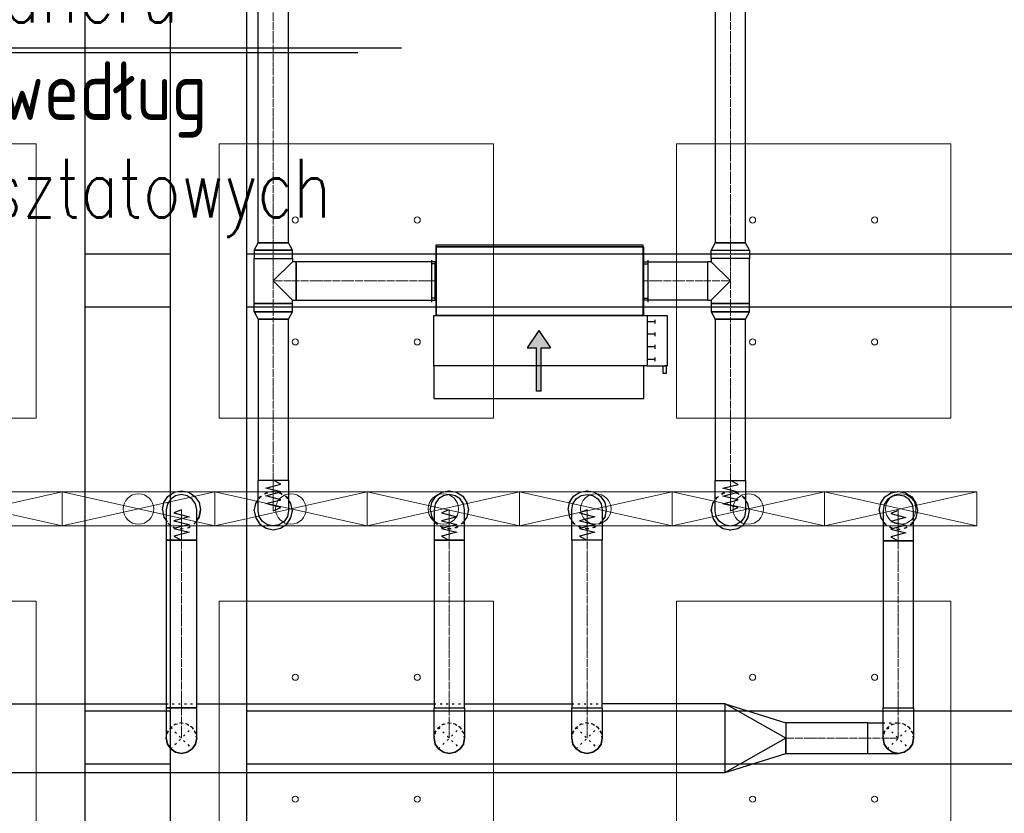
# Model space of a CAD drawing. Header units: centimetres. Extents: x -228435 to 46820, y -89367 to 152985.
# Tile 39 of 256: x -47247 to -40789, y 18007 to 23214. Entities that reach past the tile are written whole.
import ezdxf

# ---------------------------------------------------------------- set-up
doc = ezdxf.new("R2010")
doc.units = ezdxf.units.CM
doc.header["$LTSCALE"] = 50
for name, pattern in [('Balustrady$0$DASHED', [0.75, 0.5, -0.25]), ('CADVENT_CENTERLINE', [9.9, 7.4, -1, 0.5, -1]), ('CADVENT_HIDDEN', [0.8, 0.25, -0.55]), ('Kondygnacja  -0_5$0$HIDDEN', [9.525, 6.35, -3.175]), ('Kondygnacja  -0_5$0$HIDDEN2', [4.7625, 3.175, -1.5875]), ('Osie rzutów$0$DASHDOT2', [12.7, 6.35, -3.175, 0, -3.175])]:
    doc.linetypes.add(name, pattern=pattern)
doc.layers.get('0').update_dxf_attribs({"color": 8})
for name, color, linetype in [('01-103-Went PP_poziom-0_5$0$L_Nawiew', 250, 'Continuous'), ('bgde-nawiewDETAILS', 1, 'Continuous'), ('bgde-nawiewEXP', 250, 'Continuous'), ('bgde-nawiewHIDDEN', 250, 'Continuous'), ('bgde-wywiewSOL', 5, 'Continuous'), ('Kondygnacja  -0_5$0$ARCH_KONSTR_POWYŻEJ RZUTU', 8, 'Kondygnacja  -0_5$0$HIDDEN'), ('Kondygnacja  -0_5$0$ARCH_KONSTR_POWYŻEJ RZUTU_IST', 8, 'Kondygnacja  -0_5$0$HIDDEN2'), ('Osie rzutów$0$ARCH_INFO_OSIE_IST', 8, 'Osie rzutów$0$DASHDOT2'), ('Osie rzutów$0$ARCH_INFO_OSIE_OPISY_IST', 8, 'Continuous')]:
    doc.layers.add(name, color=color, linetype=linetype)
for name, color, linetype, lineweight in [('bgde-nawiewCEN', 7, 'Continuous', 13), ('bgde_nawiewnik', 11, 'Continuous', 5), ('SU Lampy kwadratowe  -05$0$ARCH_SUFITY_PODWIESZANE', 8, 'Continuous', 9)]:
    doc.layers.add(name, color=color, linetype=linetype, lineweight=lineweight)
doc.styles.add('ROMANS-50-CM', font='romans.shx', dxfattribs={"width": 0.8, "height": 10})

# ---------------------------------------------------------------- blocks, each defined once
blk = doc.blocks.new('Osie rzutów')
at = {"layer": 'Osie rzutów$0$ARCH_INFO_OSIE_IST', "ltscale": 10}
for p, q in [((7460, 12510), (7460, 4623.26)), ((4436.04, 6800), (15156.54, 6800))]:
    blk.add_line(p, q, dxfattribs=at)
blk = doc.blocks.new('SU Lampy kwadratowe  -05$0$moduł sufitu')
at = {"layer": 'SU Lampy kwadratowe  -05$0$ARCH_SUFITY_PODWIESZANE'}
for points in [[(60, -60), (240, -60), (240, -240), (60, -240)], [(360, -60), (540, -60), (540, -240), (360, -240)], [(60, -360), (240, -360), (240, -540), (60, -540)], [(360, -360), (540, -360), (540, -540), (360, -540)]]:
    blk.add_lwpolyline(points, close=True, dxfattribs=at)
for centre in [(110, -110), (190, -110), (410, -110), (490, -110), (110, -190), (190, -190), (410, -190), (490, -190), (110, -410), (190, -410), (410, -410), (490, -410), (110, -490), (190, -490), (410, -490), (490, -490)]:
    blk.add_circle(centre, 2, dxfattribs=at)
blk = doc.blocks.new('SU Lampy kwadratowe  -05')
at = {"layer": 'SU Lampy kwadratowe  -05$0$ARCH_SUFITY_PODWIESZANE'}
for p in [(6860, 6800), (7460, 6800)]:
    blk.add_blockref('SU Lampy kwadratowe  -05$0$moduł sufitu', p, dxfattribs=at)
blk = doc.blocks.new('Kondygnacja  -0_5$0$konstrukcja istniejąca -0.5')
at = {"layer": 'Kondygnacja  -0_5$0$ARCH_KONSTR_POWYŻEJ RZUTU_IST', "ltscale": 10}
blk.add_line((7432, 7375), (7432, 6225), dxfattribs=at)
for points in [[(7488, 7375), (7488, 6225)], [(7538, 7375), (7538, 6225)], [(7432, 6667.89), (7488, 6667.89)], [(7538, 6667.89), (8582, 6667.89)], [(7488, 6632.89), (7432, 6632.89)], [(8582, 6632.89), (7538, 6632.89)], [(7432, 6367.89), (7488, 6367.89)], [(7538, 6367.89), (8582, 6367.89)], [(7488, 6332.89), (7432, 6332.89)], [(8582, 6332.89), (7538, 6332.89)]]:
    blk.add_lwpolyline(points, dxfattribs=at)
blk = doc.blocks.new('A$C066D7839')
at = {"layer": 'bgde_nawiewnik'}
for p, q in [((-50, -11.15), (-50, 11.15)), ((-50, 11.15), (50, 11.15)), ((-50, -11.15), (50, 11.15)), ((50, -11.15), (-50, 11.15)), ((50, 11.15), (50, -11.15)), ((50, -11.15), (-50, -11.15))]:
    blk.add_line(p, q, dxfattribs=at)
blk.add_circle((0, 0), 10, dxfattribs=at)
blk = doc.blocks.new('A$C5B3E7367')
at = {"layer": '01-103-Went PP_poziom-0_5$0$L_Nawiew'}
h = blk.add_hatch(color=256, dxfattribs=at)
h.paths.add_polyline_path([(215, 704), (215, 674), (331.7, 674), (331.7, 612.1), (445.9, 689), (331.7, 765.9), (331.7, 704)])
h.paths.add_polyline_path([(48.3, 704), (48.3, 674), (215, 674), (215, 704)])
for p, q in [((215, 1525), (165, 1525)), ((165, 1525), (165, 1505)), ((165, 1505), (215, 1505)), ((215, 1400), (215, 1530)), ((545, 1530), (215, 1530)), ((215, 1530), (215, 1515)), ((545, 1400), (545, 1530)), ((243.8, 1452), (268.8, 1452)), ((256.2, 1452), (256.2, 1400)), ((326.2, 1452), (351.2, 1452)), ((338.8, 1452), (338.8, 1400)), ((408.8, 1452), (433.8, 1452)), ((421.2, 1452), (421.2, 1400)), ((491.2, 1452), (516.2, 1452)), ((503.8, 1452), (503.8, 1400)), ((0, 1378), (215, 1378)), ((0, 0), (0, 1378)), ((545, 1400), (215, 1400)), ((215, 1400), (215, 1378)), ((215, 1378), (215, 0)), ((545, 0), (545, 1400)), ((445.9, 689), (331.7, 765.9)), ((331.7, 704), (331.7, 765.9)), ((48.3, 704), (331.7, 704)), ((48.3, 704), (48.3, 674)), ((48.3, 674), (331.7, 674)), ((445.9, 689), (331.7, 612.1)), ((331.7, 612.1), (331.7, 674)), ((215, 0), (0, 0)), ((215, 0), (545, 0))]:
    blk.add_line(p, q, dxfattribs=at)
blk = doc.blocks.new('A$C53CA46B8')
at = {"layer": 'bgde-wywiewSOL'}
for p, q in [((200.4, 481.1), (-249.6, 481.1)), ((-249.6, 481.1), (-249.6, -878.9)), ((112.9, 511.1), (-162.1, 511.1)), ((-137.1, 481.1), (-137.1, 511.1)), ((87.9, 481.1), (87.9, 511.1)), ((200.4, 481.1), (200.4, -878.9)), ((200.4, -878.9), (-249.6, -878.9)), ((-137.1, -878.9), (-137.1, -908.9)), ((87.9, -878.9), (87.9, -908.9)), ((112.9, -908.9), (-162.1, -908.9))]:
    blk.add_line(p, q, dxfattribs=at)
at = {"layer": '01-103-Went PP_poziom-0_5$0$L_Nawiew'}
blk.add_blockref('A$C5B3E7367', (-794.6, -893.9), dxfattribs=at)

msp = doc.modelspace()

# ---------------------------------------------------------------- linework, layer by layer
msp.add_lwpolyline([(-51070.214, 21909.317), (-50448.237, 23028.974), (-44742.119, 23028.974)])
at = {"layer": 'bgde-nawiewCEN', "linetype": 'CADVENT_CENTERLINE', "ltscale": 0.06}
for p, q in [((-45583.864, 21751), (-45583.864, 25792.64)), ((-42585.602, 21751), (-42585.602, 25790.953)), ((-45583.864, 21648), (-45583.864, 21751)), ((-42585.602, 21648), (-42585.602, 21751)), ((-45583.864, 21648), (-45583.864, 21500)), ((-42585.602, 21648), (-42585.602, 21500)), ((-45583.864, 21500), (-45583.864, 21352)), ((-45433.864, 21500), (-45583.864, 21500)), ((-45433.864, 21500), (-44521.109, 21500)), ((-44517.109, 21500), (-44521.109, 21500)), ((-43157.109, 21500), (-43153.109, 21500)), ((-42735.602, 21500), (-43153.109, 21500)), ((-42735.602, 21500), (-42585.602, 21500)), ((-42585.602, 21500), (-42585.602, 21352)), ((-45583.864, 21352), (-45583.864, 21249)), ((-42585.602, 21352), (-42585.602, 21249)), ((-45583.864, 21249), (-45583.864, 20192.887)), ((-42585.602, 21249), (-42585.602, 20191.47)), ((-45583.864, 20192.887), (-45583.864, 20174.191)), ((-45583.864, 20174.191), (-45583.864, 20123.08)), ((-42585.602, 20191.47), (-42585.602, 20172.773)), ((-42585.602, 20172.773), (-42585.602, 20121.662)), ((-45583.864, 20123.08), (-45583.864, 20095.287)), ((-45583.864, 20095.287), (-45583.864, 20071.761)), ((-42585.602, 20121.662), (-42585.602, 20093.87)), ((-42585.602, 20093.87), (-42585.602, 20070.344)), ((-45583.864, 20071.761), (-45583.864, 20052.147)), ((-45583.864, 20052.147), (-45583.864, 20036.087)), ((-45583.864, 20036.087), (-45583.864, 20023.228)), ((-45583.864, 20023.228), (-45583.864, 20013.213)), ((-42585.602, 20070.344), (-42585.602, 20050.729)), ((-42585.602, 20050.729), (-42585.602, 20034.67)), ((-42585.602, 20034.67), (-42585.602, 20021.81)), ((-46186.383, 19998.328), (-46186.383, 19998.581)), ((-46186.383, 19998.581), (-46186.383, 19998.5)), ((-46186.383, 19997.321), (-46186.383, 19998.328)), ((-46186.383, 19995.227), (-46186.383, 19997.321)), ((-46186.383, 19991.693), (-46186.383, 19995.227)), ((-46186.383, 19986.363), (-46186.383, 19991.693)), ((-46186.383, 19978.884), (-46186.383, 19986.363)), ((-46186.383, 19968.901), (-46186.383, 19978.884)), ((-46186.383, 19956.059), (-46186.383, 19968.901)), ((-45583.864, 20013.213), (-45583.864, 20005.687)), ((-45583.864, 20005.687), (-45583.864, 20000.295)), ((-45583.864, 20000.295), (-45583.864, 19996.68)), ((-45583.864, 19996.68), (-45583.864, 19994.487)), ((-45583.864, 19994.487), (-45583.864, 19993.361)), ((-45583.864, 19993.361), (-45583.864, 19992.887)), ((-44429.544, 19998.444), (-44429.544, 19998.918)), ((-44429.544, 19997.319), (-44429.544, 19998.444)), ((-44429.544, 19995.128), (-44429.544, 19997.319)), ((-44429.544, 19991.517), (-44429.544, 19995.128)), ((-44429.544, 19986.129), (-44429.544, 19991.517)), ((-44429.544, 19978.609), (-44429.544, 19986.129)), ((-44429.544, 19968.603), (-44429.544, 19978.609)), ((-44429.544, 19955.755), (-44429.544, 19968.603)), ((-43525.627, 19998.631), (-43525.627, 19999.105)), ((-43525.627, 19997.505), (-43525.627, 19998.631)), ((-43525.627, 19995.313), (-43525.627, 19997.505)), ((-43525.627, 19991.698), (-43525.627, 19995.313)), ((-43525.627, 19986.305), (-43525.627, 19991.698)), ((-43525.627, 19978.78), (-43525.627, 19986.305)), ((-43525.627, 19968.765), (-43525.627, 19978.78)), ((-43525.627, 19955.905), (-43525.627, 19968.765)), ((-42585.602, 20021.81), (-42585.602, 20011.796)), ((-42585.602, 20011.796), (-42585.602, 20004.27)), ((-42585.602, 20004.27), (-42585.602, 19998.877)), ((-42585.602, 19998.877), (-42585.602, 19995.262)), ((-42585.602, 19995.262), (-42585.602, 19993.07)), ((-42585.602, 19993.07), (-42585.602, 19991.944)), ((-42585.602, 19991.944), (-42585.602, 19991.47)), ((-41484.07, 19994.251), (-41484.07, 19994.725)), ((-41484.07, 19993.125), (-41484.07, 19994.251)), ((-41484.07, 19990.932), (-41484.07, 19993.125)), ((-41484.07, 19987.317), (-41484.07, 19990.932)), ((-41484.07, 19981.925), (-41484.07, 19987.317)), ((-41484.07, 19974.399), (-41484.07, 19981.925)), ((-41484.07, 19964.384), (-41484.07, 19974.399)), ((-41484.07, 19951.525), (-41484.07, 19964.384)), ((-46186.383, 19940.005), (-46186.383, 19956.059)), ((-46186.383, 19920.383), (-46186.383, 19940.005)), ((-46186.383, 19896.839), (-46186.383, 19920.383)), ((-46186.383, 19869.018), (-46186.383, 19896.839)), ((-44429.544, 19939.71), (-44429.544, 19955.755)), ((-44429.544, 19920.112), (-44429.544, 19939.71)), ((-44429.544, 19896.606), (-44429.544, 19920.112)), ((-44429.544, 19868.837), (-44429.544, 19896.606)), ((-43525.627, 19939.846), (-43525.627, 19955.905)), ((-43525.627, 19920.231), (-43525.627, 19939.846)), ((-43525.627, 19896.705), (-43525.627, 19920.231)), ((-43525.627, 19868.913), (-43525.627, 19896.705)), ((-41484.07, 19935.465), (-41484.07, 19951.525)), ((-41484.07, 19915.851), (-41484.07, 19935.465)), ((-41484.07, 19892.325), (-41484.07, 19915.851)), ((-46186.383, 19817.85), (-46186.383, 19869.018)), ((-44429.544, 19817.77), (-44429.544, 19868.837)), ((-43525.627, 19817.802), (-43525.627, 19868.913)), ((-41484.07, 19864.532), (-41484.07, 19892.325)), ((-41484.07, 19813.421), (-41484.07, 19864.532)), ((-46186.383, 19799.131), (-46186.383, 19817.85)), ((-46186.383, 18700), (-46186.383, 19799.131)), ((-44429.544, 19799.09), (-44429.544, 19817.77)), ((-44429.544, 18700), (-44429.544, 19799.09)), ((-43525.627, 19799.105), (-43525.627, 19817.802)), ((-43525.627, 18700), (-43525.627, 19799.105)), ((-41484.07, 19794.725), (-41484.07, 19813.421)), ((-41484.07, 18700), (-41484.07, 19794.725)), ((-46186.383, 18500), (-46186.383, 18700)), ((-44429.544, 18700), (-44429.544, 18500)), ((-43525.627, 18700), (-43525.627, 18500)), ((-41484.07, 18700), (-41484.07, 18500)), ((-42220.939, 18500), (-41684.07, 18500)), ((-41684.07, 18500), (-41484.07, 18500))]:
    msp.add_line(p, q, dxfattribs=at)
at = {"layer": 'bgde-nawiewDETAILS', "linetype": 'CADVENT_HIDDEN'}
for p, q in [((-46257.094, 18429.289), (-46115.673, 18570.711)), ((-46257.094, 18570.711), (-46115.673, 18429.289)), ((-44500.254, 18429.289), (-44358.833, 18570.711)), ((-44500.254, 18570.711), (-44358.833, 18429.289)), ((-43596.337, 18429.289), (-43454.916, 18570.711)), ((-43596.337, 18570.711), (-43454.916, 18429.289)), ((-41554.781, 18429.289), (-41413.36, 18570.711)), ((-41554.781, 18570.711), (-41413.36, 18429.289))]:
    msp.add_line(p, q, dxfattribs=at)
at = {"layer": 'bgde-nawiewEXP', "linetype": 'Continuous'}
for points in [[(-45708.864, 21702.843), (-45458.864, 21702.843), (-45483.864, 21751), (-45483.864, 21751), (-45683.864, 21751), (-45683.864, 25603.234)], [(-45708.864, 21702.843), (-45683.864, 21751), (-45483.864, 21751), (-45483.864, 25603.234)], [(-42685.602, 25603.234), (-42685.602, 21751), (-42485.602, 21751), (-42485.602, 25603.234)], [(-45708.864, 21297.157), (-45458.864, 21297.157), (-45458.864, 21352), (-45708.864, 21352), (-45708.864, 21648), (-45458.864, 21648), (-45458.864, 21625), (-45583.864, 21500), (-45458.864, 21375), (-45433.864, 21375), (-45433.864, 21625), (-45458.864, 21625)], [(-44521.109, 21375), (-44521.109, 21625), (-44517.109, 21625)], [(-43157.109, 21375), (-43153.109, 21375), (-43153.109, 21625), (-43157.109, 21625)], [(-42710.602, 21375), (-42585.602, 21500), (-42710.602, 21625)], [(-45708.864, 21297.157), (-45708.864, 21352), (-45458.864, 21352), (-45458.864, 21375)], [(-44521.109, 21375), (-44517.109, 21375)], [(-46311.383, 19998.383), (-46311.383, 19998.5), (-46301.868, 20046.336), (-46274.772, 20086.889), (-46234.219, 20113.985), (-46186.383, 20123.5), (-46138.548, 20113.985), (-46097.995, 20086.889), (-46070.898, 20046.336), (-46061.383, 19998.5), (-46070.898, 19950.665), (-46086.383, 19927.49)], [(-44554.544, 19998.918), (-44545.029, 20046.753), (-44517.932, 20087.306), (-44477.379, 20114.403), (-44429.544, 20123.918), (-44381.708, 20114.403), (-44341.155, 20087.306), (-44314.059, 20046.753), (-44304.544, 19998.918), (-44314.059, 19951.082), (-44329.544, 19927.907)], [(-43650.627, 19999.105), (-43641.112, 20046.941), (-43614.015, 20087.494), (-43573.462, 20114.59), (-43525.627, 20124.105), (-43477.791, 20114.59), (-43437.238, 20087.494), (-43410.142, 20046.941), (-43400.627, 19999.105), (-43410.142, 19951.27), (-43425.627, 19928.095)], [(-41609.07, 19994.725), (-41599.555, 20042.56), (-41572.459, 20083.113), (-41531.906, 20110.21), (-41484.07, 20119.725), (-41436.235, 20110.21), (-41395.682, 20083.113), (-41368.585, 20042.56), (-41359.07, 19994.725), (-41368.585, 19946.889), (-41384.07, 19923.714)], [(-45708.864, 19992.887), (-45699.349, 19945.052), (-45672.253, 19904.499), (-45631.7, 19877.402), (-45583.864, 19867.887), (-45536.029, 19877.402), (-45495.476, 19904.499), (-45468.38, 19945.052), (-45458.864, 19992.887), (-45468.38, 20040.723), (-45483.864, 20063.898)], [(-45708.864, 19992.887), (-45699.349, 20040.723), (-45683.864, 20063.898)], [(-42710.602, 19991.47), (-42701.087, 19943.634), (-42673.99, 19903.081), (-42633.437, 19875.985), (-42585.602, 19866.47), (-42537.766, 19875.985), (-42497.213, 19903.081), (-42470.117, 19943.634), (-42460.602, 19991.47), (-42470.117, 20039.305), (-42485.602, 20062.48)], [(-42710.602, 19991.47), (-42701.087, 20039.305), (-42685.602, 20062.48)], [(-46311.383, 19998.5), (-46301.868, 19950.665), (-46286.383, 19927.49)], [(-46311.383, 19998.383), (-46301.868, 19950.548), (-46286.383, 19927.373)], [(-46086.383, 19927.373), (-46070.898, 19950.548), (-46061.383, 19998.383), (-46061.383, 19998.5)], [(-44554.544, 19998.918), (-44545.029, 19951.082), (-44529.544, 19927.907)], [(-43650.627, 19999.105), (-43641.112, 19951.27), (-43625.627, 19928.095)], [(-41609.07, 19994.725), (-41599.555, 19946.889), (-41584.07, 19923.714)], [(-51993.028, 18700), (-51793.028, 18725), (-51793.028, 18275), (-42620.939, 18275), (-42620.939, 18725), (-42220.939, 18600), (-42220.939, 18500), (-42620.939, 18725), (-43425.627, 18725)], [(-48479.165, 18725), (-46286.383, 18725)], [(-46086.383, 18725), (-44529.544, 18725)], [(-44329.544, 18725), (-43625.627, 18725)], [(-42620.939, 18275), (-42620.939, 18725)], [(-41684.07, 18400), (-41484.07, 18400), (-41522.339, 18407.612), (-41554.781, 18429.289), (-41576.458, 18461.732), (-41584.07, 18500), (-41576.458, 18461.732), (-41554.781, 18429.289), (-41522.339, 18407.612), (-41484.07, 18400), (-41445.802, 18407.612), (-41413.36, 18429.289), (-41391.682, 18461.732), (-41384.07, 18500), (-41391.682, 18461.732), (-41413.36, 18429.289), (-41445.802, 18407.612), (-41484.07, 18400), (-41522.339, 18407.612), (-41554.781, 18429.289), (-41576.458, 18461.732), (-41584.07, 18500), (-41584.07, 18700), (-41384.07, 18700), (-41384.07, 18500), (-41391.682, 18461.732), (-41413.36, 18429.289), (-41445.802, 18407.612), (-41484.07, 18400)], [(-41684.07, 18400), (-41684.07, 18600), (-41584.07, 18600)]]:
    msp.add_lwpolyline(points, dxfattribs=at)
for points in [[(-45708.864, 21648), (-45458.864, 21648), (-45458.864, 21702.843), (-45708.864, 21702.843)], [(-44517.109, 21725), (-43157.109, 21725), (-43157.109, 21735), (-44517.109, 21735)], [(-44517.109, 21275), (-43157.109, 21275), (-43157.109, 21725), (-44517.109, 21725)], [(-42735.602, 21375), (-42710.602, 21375), (-42710.602, 21297.157), (-42460.602, 21297.157), (-42460.602, 21352), (-42710.602, 21352), (-42710.602, 21352), (-42460.602, 21352), (-42460.602, 21648), (-42710.602, 21648), (-42710.602, 21702.843), (-42460.602, 21702.843), (-42460.602, 21648), (-42710.602, 21648), (-42710.602, 21625), (-42735.602, 21625), (-42735.602, 21384.515)], [(-42710.602, 21702.843), (-42460.602, 21702.843), (-42485.602, 21751), (-42685.602, 21751)], [(-45433.864, 21375), (-44521.109, 21375), (-44521.109, 21625), (-45433.864, 21625), (-45433.864, 21384.515)], [(-43153.109, 21375), (-43153.109, 21625), (-42735.602, 21625), (-42735.602, 21375)], [(-45708.864, 21297.157), (-45683.864, 21249), (-45683.864, 20192.887), (-45483.864, 20192.887), (-45483.864, 21249), (-45683.864, 21249), (-45683.864, 21249), (-45483.864, 21249), (-45458.864, 21297.157), (-45699.349, 21297.157)], [(-42710.602, 21297.157), (-42685.602, 21249), (-42485.602, 21249), (-42460.602, 21297.157), (-42701.087, 21297.157)], [(-42685.602, 20191.47), (-42485.602, 20191.47), (-42485.602, 21249), (-42685.602, 21249)], [(-45683.864, 20005.687), (-45683.864, 20192.887), (-45483.864, 20192.887), (-45483.864, 19992.887), (-45491.476, 19954.619), (-45513.154, 19922.177), (-45545.596, 19900.499), (-45583.864, 19892.887), (-45622.133, 19900.499), (-45654.575, 19922.177), (-45676.252, 19954.619), (-45683.864, 19992.887), (-45683.864, 20000.295)], [(-42685.602, 19991.47), (-42685.602, 20191.47), (-42485.602, 20191.47), (-42485.602, 19991.47), (-42493.214, 19953.201), (-42514.891, 19920.759), (-42547.333, 19899.082), (-42585.602, 19891.47), (-42623.87, 19899.082), (-42656.312, 19920.759), (-42677.99, 19953.201)], [(-46286.383, 19799.131), (-46086.383, 19799.131), (-46086.383, 19998.581), (-46093.995, 20036.85), (-46115.673, 20069.292), (-46148.115, 20090.969), (-46186.383, 20098.581), (-46224.652, 20090.969), (-46257.094, 20069.292), (-46278.771, 20036.85), (-46286.383, 19998.581), (-46286.383, 19817.85)], [(-44529.544, 19995.128), (-44529.544, 19799.09), (-44329.544, 19799.09), (-44329.544, 19998.918), (-44337.156, 20037.186), (-44358.833, 20069.628), (-44391.275, 20091.306), (-44429.544, 20098.918), (-44467.812, 20091.306), (-44500.254, 20069.628), (-44521.932, 20037.186), (-44529.544, 19998.918), (-44529.544, 19997.319)], [(-43625.627, 18500), (-43625.627, 18700), (-43425.627, 18700), (-43425.627, 19799.105), (-43625.627, 19799.105), (-43625.627, 19999.105), (-43618.015, 20037.374), (-43596.337, 20069.816), (-43563.895, 20091.493), (-43525.627, 20099.105), (-43487.358, 20091.493), (-43454.916, 20069.816), (-43433.239, 20037.374), (-43425.627, 19999.105), (-43425.627, 19799.105), (-43625.627, 19799.105), (-43625.627, 18700), (-43425.627, 18700), (-43425.627, 18500), (-43433.239, 18461.732), (-43454.916, 18429.289), (-43487.358, 18407.612), (-43525.627, 18400), (-43563.895, 18407.612), (-43596.337, 18429.289), (-43618.015, 18461.732)], [(-41584.07, 19794.725), (-41384.07, 19794.725), (-41384.07, 19994.725), (-41391.682, 20032.993), (-41413.36, 20065.435), (-41445.802, 20087.113), (-41484.07, 20094.725), (-41522.339, 20087.113), (-41554.781, 20065.435), (-41576.458, 20032.993), (-41584.07, 19994.725), (-41584.07, 19813.421)], [(-46286.383, 18700), (-46086.383, 18700), (-46086.383, 19799.131), (-46286.383, 19799.131)], [(-44529.544, 18700), (-44329.544, 18700), (-44329.544, 19799.09), (-44529.544, 19799.09)], [(-41584.07, 18700), (-41384.07, 18700), (-41384.07, 19794.725), (-41584.07, 19794.725)], [(-46286.383, 18500), (-46278.771, 18461.732), (-46257.094, 18429.289), (-46224.652, 18407.612), (-46186.383, 18400), (-46148.115, 18407.612), (-46115.673, 18429.289), (-46093.995, 18461.732), (-46086.383, 18500), (-46086.383, 18700), (-46286.383, 18700), (-46286.383, 18503.843)], [(-44529.544, 18500), (-44529.544, 18700), (-44329.544, 18700), (-44329.544, 18500), (-44337.156, 18461.732), (-44358.833, 18429.289), (-44391.275, 18407.612), (-44429.544, 18400), (-44467.812, 18407.612), (-44500.254, 18429.289), (-44521.932, 18461.732)], [(-42220.938, 18429.289), (-42220.938, 18400), (-41684.07, 18400), (-41684.07, 18600), (-42220.938, 18600), (-42220.938, 18461.732)], [(-46286.383, 18500), (-46278.771, 18461.732), (-46257.094, 18429.289), (-46224.652, 18407.612), (-46186.383, 18400), (-46148.115, 18407.612), (-46115.673, 18429.289), (-46093.995, 18461.732), (-46086.383, 18500), (-46093.995, 18461.732), (-46115.673, 18429.289), (-46148.115, 18407.612), (-46186.383, 18400), (-46224.652, 18407.612), (-46257.094, 18429.289), (-46278.771, 18461.732)], [(-44529.544, 18500), (-44521.932, 18461.732), (-44500.254, 18429.289), (-44467.812, 18407.612), (-44429.544, 18400), (-44391.275, 18407.612), (-44358.833, 18429.289), (-44337.156, 18461.732), (-44329.544, 18500), (-44337.156, 18461.732), (-44358.833, 18429.289), (-44391.275, 18407.612), (-44429.544, 18400), (-44467.812, 18407.612), (-44500.254, 18429.289), (-44521.932, 18461.732)], [(-43625.627, 18500), (-43618.015, 18461.732), (-43596.337, 18429.289), (-43563.895, 18407.612), (-43525.627, 18400), (-43487.358, 18407.612), (-43454.916, 18429.289), (-43433.239, 18461.732), (-43425.627, 18500), (-43433.239, 18461.732), (-43454.916, 18429.289), (-43487.358, 18407.612), (-43525.627, 18400), (-43563.895, 18407.612), (-43596.337, 18429.289), (-43618.015, 18461.732)], [(-42620.939, 18275), (-42220.939, 18400), (-42220.939, 18500)]]:
    msp.add_lwpolyline(points, close=True, dxfattribs=at)
at = {"layer": 'bgde-nawiewEXP'}
for points in [[(-45583.864, 19992.887), (-45533.864, 20014.185), (-45633.864, 20039.547), (-45533.864, 20064.767), (-45633.864, 20090.052), (-45533.864, 20115.587), (-45633.864, 20140.946), (-45533.864, 20166.405), (-45583.864, 20192.887)], [(-42585.602, 19991.47), (-42535.602, 20012.767), (-42635.602, 20038.129), (-42535.602, 20063.349), (-42635.602, 20088.634), (-42535.602, 20114.169), (-42635.602, 20139.529), (-42535.602, 20164.987), (-42585.602, 20191.47)], [(-46186.383, 19998.5), (-46236.383, 19977.713), (-46136.383, 19952.35), (-46236.383, 19927.127), (-46136.383, 19901.85), (-46236.383, 19876.331), (-46136.383, 19850.997), (-46236.383, 19825.572), (-46186.383, 19799.131)], [(-44429.544, 19998.918), (-44479.544, 19977.638), (-44379.544, 19952.298), (-44479.544, 19927.1), (-44379.544, 19901.837), (-44479.544, 19876.324), (-44379.544, 19850.986), (-44479.544, 19825.55), (-44429.544, 19799.09)], [(-43525.627, 19999.105), (-43575.627, 19977.808), (-43475.627, 19952.446), (-43575.627, 19927.226), (-43475.627, 19901.941), (-43575.627, 19876.406), (-43475.627, 19851.046), (-43575.627, 19825.588), (-43525.627, 19799.105)], [(-41484.07, 19994.725), (-41534.07, 19973.427), (-41434.07, 19948.065), (-41534.07, 19922.845), (-41434.07, 19897.56), (-41534.07, 19872.025), (-41434.07, 19846.666), (-41534.07, 19821.207), (-41484.07, 19794.725)]]:
    msp.add_lwpolyline(points, dxfattribs=at)
at = {"layer": 'bgde-nawiewHIDDEN', "linetype": 'CADVENT_HIDDEN'}
for points in [[(-44517.109, 21375), (-44517.109, 21625)], [(-43157.109, 21375), (-43157.109, 21625)], [(-45708.864, 19992.887), (-45699.349, 19945.052), (-45672.253, 19904.499), (-45631.7, 19877.402), (-45583.864, 19867.887), (-45536.029, 19877.402), (-45495.476, 19904.499), (-45468.38, 19945.052), (-45458.864, 19992.887), (-45468.38, 20040.723), (-45495.476, 20081.276), (-45536.029, 20108.372), (-45583.864, 20117.887), (-45631.7, 20108.372), (-45672.253, 20081.276), (-45683.864, 20063.898)], [(-45708.864, 19992.887), (-45699.349, 20040.723), (-45672.253, 20081.276), (-45631.7, 20108.372), (-45583.864, 20117.887), (-45536.029, 20108.372), (-45495.476, 20081.276), (-45483.864, 20063.898)], [(-44554.544, 19998.918), (-44545.029, 20046.753), (-44517.932, 20087.306), (-44477.379, 20114.403), (-44429.544, 20123.918), (-44381.708, 20114.403), (-44341.155, 20087.306), (-44314.059, 20046.753), (-44304.544, 19998.918), (-44314.059, 19951.082), (-44341.155, 19910.529), (-44381.708, 19883.433), (-44429.544, 19873.918), (-44477.379, 19883.433), (-44517.932, 19910.529), (-44477.379, 19883.433), (-44429.544, 19873.918), (-44381.708, 19883.433), (-44341.155, 19910.529), (-44329.544, 19927.907)], [(-43650.627, 19999.105), (-43641.112, 20046.941), (-43614.015, 20087.494), (-43573.462, 20114.59), (-43525.627, 20124.105), (-43477.791, 20114.59), (-43437.238, 20087.494), (-43410.142, 20046.941), (-43400.627, 19999.105), (-43410.142, 19951.27), (-43437.238, 19910.717), (-43477.791, 19883.62), (-43525.627, 19874.105), (-43573.462, 19883.62), (-43614.015, 19910.717), (-43573.462, 19883.62), (-43525.627, 19874.105), (-43477.791, 19883.62), (-43437.238, 19910.717), (-43425.627, 19928.095)], [(-42710.602, 19991.47), (-42701.087, 19943.634), (-42673.99, 19903.081), (-42633.437, 19875.985), (-42585.602, 19866.47), (-42537.766, 19875.985), (-42497.213, 19903.081), (-42470.117, 19943.634), (-42460.602, 19991.47), (-42470.117, 20039.305), (-42497.213, 20079.858), (-42537.766, 20106.955), (-42585.602, 20116.47), (-42633.437, 20106.955), (-42673.99, 20079.858), (-42685.602, 20062.48)], [(-42710.602, 19991.47), (-42701.087, 20039.305), (-42673.99, 20079.858), (-42633.437, 20106.955), (-42585.602, 20116.47), (-42537.766, 20106.955), (-42497.213, 20079.858), (-42485.602, 20062.48)], [(-41609.07, 19994.725), (-41599.555, 20042.56), (-41572.459, 20083.113), (-41531.906, 20110.21), (-41484.07, 20119.725), (-41436.235, 20110.21), (-41395.682, 20083.113), (-41368.585, 20042.56), (-41359.07, 19994.725), (-41368.585, 19946.889), (-41395.682, 19906.336), (-41436.235, 19879.24), (-41484.07, 19869.725), (-41531.906, 19879.24), (-41572.459, 19906.336), (-41531.906, 19879.24), (-41484.07, 19869.725), (-41436.235, 19879.24), (-41395.682, 19906.336), (-41384.07, 19923.714)], [(-44554.544, 19998.918), (-44545.029, 19951.082), (-44517.932, 19910.529), (-44529.544, 19927.907)], [(-43650.627, 19999.105), (-43641.112, 19951.27), (-43614.015, 19910.717), (-43625.627, 19928.095)], [(-41609.07, 19994.725), (-41599.555, 19946.889), (-41572.459, 19906.336), (-41584.07, 19923.714)], [(-46286.383, 19927.49), (-46274.772, 19910.112), (-46234.219, 19883.016), (-46186.383, 19873.5), (-46138.548, 19883.016), (-46097.995, 19910.112), (-46086.383, 19927.49)], [(-46286.383, 19927.373), (-46274.772, 19909.995), (-46234.219, 19882.899), (-46186.383, 19873.384), (-46138.548, 19882.899), (-46097.995, 19909.995), (-46086.383, 19927.373)], [(-46286.383, 18725), (-46086.383, 18725)], [(-44529.544, 18725), (-44329.544, 18725)], [(-43625.627, 18725), (-43425.627, 18725)], [(-41584.07, 18600), (-41484.07, 18600)]]:
    msp.add_lwpolyline(points, dxfattribs=at)
for points in [[(-46286.383, 18500), (-46278.771, 18538.268), (-46257.094, 18570.711), (-46224.652, 18592.388), (-46186.383, 18600), (-46148.115, 18592.388), (-46115.673, 18570.711), (-46093.995, 18538.268), (-46086.383, 18500), (-46093.995, 18538.268), (-46115.673, 18570.711), (-46148.115, 18592.388), (-46186.383, 18600), (-46224.652, 18592.388), (-46257.094, 18570.711), (-46278.771, 18538.268)], [(-44529.544, 18500), (-44521.932, 18538.268), (-44500.254, 18570.711), (-44467.812, 18592.388), (-44429.544, 18600), (-44391.275, 18592.388), (-44358.833, 18570.711), (-44337.156, 18538.268), (-44329.544, 18500), (-44337.156, 18538.268), (-44358.833, 18570.711), (-44391.275, 18592.388), (-44429.544, 18600), (-44467.812, 18592.388), (-44500.254, 18570.711), (-44521.932, 18538.268)], [(-43625.627, 18500), (-43618.015, 18538.268), (-43596.337, 18570.711), (-43563.895, 18592.388), (-43525.627, 18600), (-43487.358, 18592.388), (-43454.916, 18570.711), (-43433.239, 18538.268), (-43425.627, 18500), (-43433.239, 18538.268), (-43454.916, 18570.711), (-43487.358, 18592.388), (-43525.627, 18600), (-43563.895, 18592.388), (-43596.337, 18570.711), (-43618.015, 18538.268)], [(-41584.07, 18500), (-41576.458, 18538.268), (-41554.781, 18570.711), (-41522.339, 18592.388), (-41484.07, 18600), (-41445.802, 18592.388), (-41413.36, 18570.711), (-41391.682, 18538.268), (-41384.07, 18500), (-41391.682, 18538.268), (-41413.36, 18570.711), (-41445.802, 18592.388), (-41484.07, 18600), (-41522.339, 18592.388), (-41554.781, 18570.711), (-41576.458, 18538.268)]]:
    msp.add_lwpolyline(points, close=True, dxfattribs=at)

# ---------------------------------------------------------------- block references
at = {"layer": '01-103-Went PP_poziom-0_5$0$L_Nawiew', "xscale": -1, "rotation": 270}
msp.add_blockref('A$C53CA46B8', (-43637.259, 21523.57, 3110), dxfattribs=at)
at = {"layer": '01-103-Went PP_poziom-0_5$0$L_Nawiew', "xscale": 10, "yscale": 10, "zscale": 10}
for p in [(-47468.405, 20003.959, 1362.041), (-46468.405, 20003.959, 1362.041), (-45468.405, 20003.959, 1362.041), (-44468.405, 20003.959, 1362.041), (-43468.405, 20003.959, 1362.041), (-42468.405, 20003.959, 1362.041), (-41468.405, 20003.959, 1362.041)]:
    msp.add_blockref('A$C066D7839', p, dxfattribs=at)
at = {"layer": 'Kondygnacja  -0_5$0$ARCH_KONSTR_POWYŻEJ RZUTU', "xscale": 10, "yscale": 10, "zscale": 10}
msp.add_blockref('Kondygnacja  -0_5$0$konstrukcja istniejąca -0.5', (-121140, -45000), dxfattribs=at)
at = {"layer": 'Osie rzutów$0$ARCH_INFO_OSIE_OPISY_IST', "xscale": 10, "yscale": 10, "zscale": 10}
msp.add_blockref('Osie rzutów', (-121140, -45000), dxfattribs=at)
at = {"layer": 'SU Lampy kwadratowe  -05$0$ARCH_SUFITY_PODWIESZANE', "xscale": 10, "yscale": 10, "zscale": 10}
msp.add_blockref('SU Lampy kwadratowe  -05', (-121140, -45000), dxfattribs=at)

# ---------------------------------------------------------------- texts
at = {"linetype": 'Balustrady$0$DASHED', "lineweight": 20, "ltscale": 50, "insert": (-50245.402, 23580.902, -81600), "char_height": 384, "width": 6105.40213, "attachment_point": 1, "style": 'ROMANS-50-CM'}
msp.add_mtext('Konstrukcja baneru reklamowego według rysunków warsztatowych', dxfattribs=at)

doc.saveas('drawing.dxf')
